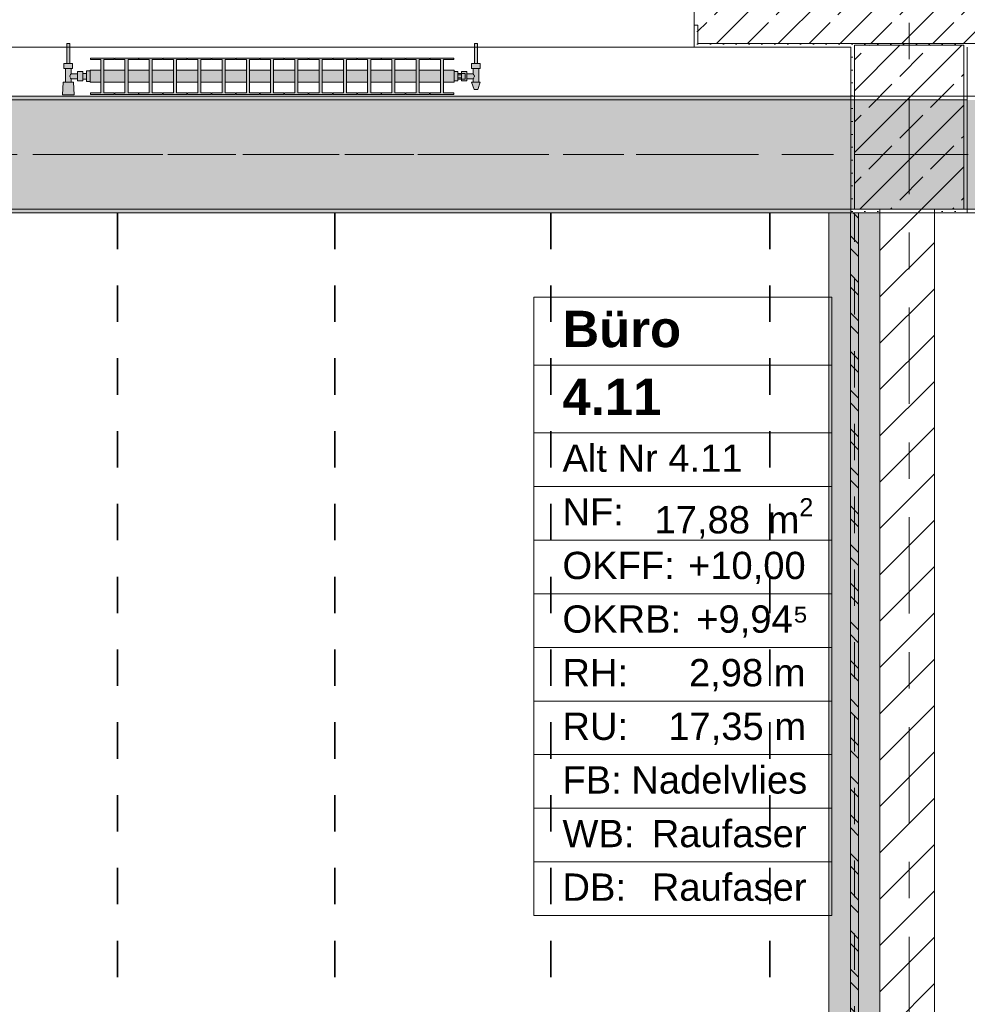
# Model space of a CAD drawing. Header units: metres. Extents: x -3.6 to 84.5, y -11 to 16.8.
# Tile 79 of 229: x 19.7 to 22.3, y 10.8 to 13.5. Entities that reach past the tile are written whole.
import ezdxf

# ---------------------------------------------------------------- set-up
doc = ezdxf.new("R2010")
doc.units = ezdxf.units.M
doc.header["$MEASUREMENT"] = 0
for name, pattern in [('Achse', [0.2, 0.1, -0.05, 0, -0.05]), ('Strichlinie doppelt', [0.546806, 0.264583, -0.105833, 0.070556, -0.105833]), ('Wipeout_Contour', [1, 0, -1])]:
    doc.linetypes.add(name, pattern=pattern)
for name, color, linetype in [('155 - Bemaßung_ Beschriftung.Ausbau - Deckenelemente', 7, 'Continuous'), ('401 - Zone.Raum_ Raumbegrenzung_ Whg.', 7, 'Continuous'), ('451 - Universal.Achsen Raster', 7, 'Continuous'), ('604 - Struktur.Wand Aussen', 7, 'Continuous'), ('605 - Struktur.Wand Innen', 7, 'Continuous'), ('607 - Struktur.Stütze', 7, 'Continuous'), ('608 - Struktur.Träger', 7, 'Continuous'), ('612 - Struktur.Stahlbau', 7, 'Continuous'), ('801 - HKLSE.Heizung_ Klima_ Lüftung', 7, 'Continuous'), ('Neubau_612 - Struktur.Stahlbau', 7, 'Continuous')]:
    doc.layers.add(name, color=color, linetype=linetype)
doc.styles.add('ERSTELLTER_STIL_1', font='txt')
doc.styles.add('ERSTELLTER_STIL_2', font='txt')
pattern_1 = [(45, (0, 0), (-0.0848528, 0.0848528), []), (45, (-0.04243, 0.04243), (-0.0848528, 0.0848528), [0.09, -0.03])]
pattern_2 = [(45, (0, 0), (-0.01767767, 0.01767767), [0, -0.025])]

msp = doc.modelspace()

# ---------------------------------------------------------------- hatches: boundary and pattern name
at = {"layer": '604 - Struktur.Wand Aussen', "linetype": 'Continuous', "lineweight": 0, "true_color": 0x000000}
h = msp.add_hatch(dxfattribs=at)
h.set_pattern_fill('Beton__Stahlbeton_0001', color=18, style=0, pattern_type=2)
h.set_pattern_definition(pattern_1)
h.paths.add_polyline_path([(21.54, 13.505), (21.55, 13.505), (21.55, 13.455), (22.73, 13.455), (22.73, 13.505), (22.74, 13.505), (22.74, 13.575), (22.73, 13.575), (22.7, 13.575), (22.7, 13.695), (21.58, 13.695), (21.58, 13.575), (21.55, 13.575), (21.54, 13.575)])
h = msp.add_hatch(dxfattribs=at)
h.set_pattern_fill('Gips_0001', color=18, style=0, pattern_type=2)
h.set_pattern_definition(pattern_2)
h.paths.add_polyline_path([(21.55, 13.445), (21.55, 13.505), (21.54, 13.505), (21.54, 13.445)])
h = msp.add_hatch(dxfattribs=at)
h.set_pattern_fill('Gips_0001', color=18, style=0, pattern_type=2)
h.set_pattern_definition(pattern_2)
h.paths.add_polyline_path([(21.55, 13.445), (21.97, 13.445), (21.97, 13.455), (21.55, 13.455)])
at = {"layer": '607 - Struktur.Stütze', "linetype": 'Continuous', "lineweight": 0, "true_color": 0x000000}
h = msp.add_hatch(dxfattribs=at)
h.set_pattern_fill('Gips_0001', color=18, style=0, pattern_type=2)
h.set_pattern_definition(pattern_2)
h.paths.add_polyline_path([(21.97, 13.445), (21.98, 13.445), (21.98, 13.45), (22.28, 13.45), (22.28, 13.445), (22.29, 13.445), (22.29, 13.455), (21.97, 13.455)])
h = msp.add_hatch(dxfattribs=at)
h.set_pattern_fill('Gips_0001', color=18, style=0, pattern_type=2)
h.set_pattern_definition(pattern_2)
h.paths.add_polyline_path([(21.97, 13.445), (21.97, 12.99), (22.05, 12.99), (22.05, 13), (21.98, 13), (21.98, 13.445)])
h = msp.add_hatch(dxfattribs=at)
h.set_pattern_fill('Beton__Stahlbeton_0001', color=18, style=0, pattern_type=2)
h.set_pattern_definition(pattern_1)
h.paths.add_polyline_path([(21.98, 13), (22.28, 13), (22.28, 13.45), (21.98, 13.45)])
h = msp.add_hatch(dxfattribs=at)
h.set_pattern_fill('Gips_0001', color=18, style=0, pattern_type=2)
h.set_pattern_definition(pattern_2)
h.paths.add_polyline_path([(22.28, 13), (22.2, 13), (22.2, 12.99), (22.29, 12.99), (22.29, 13.445), (22.28, 13.445)])
at = {"layer": '608 - Struktur.Träger', "linetype": 'Continuous', "lineweight": 0, "true_color": 0x000000}
h = msp.add_hatch(dxfattribs=at)
h.set_pattern_fill('Gips_0001', color=18, style=0, pattern_type=2)
h.set_pattern_definition(pattern_2)
h.paths.add_polyline_path([(18.69, 13.31), (18.69, 13.3), (21.97, 13.3), (21.97, 13.31)])
h = msp.add_hatch(dxfattribs=at)
h.set_pattern_fill('Gips_0001', color=18, style=0, pattern_type=2)
h.set_pattern_definition(pattern_2)
h.paths.add_polyline_path([(21.97, 13), (18.69, 13), (18.69, 12.99), (21.97, 12.99)])
at = {"layer": '801 - HKLSE.Heizung_ Klima_ Lüftung', "linetype": 'Continuous', "lineweight": 0, "true_color": 0x3a3a3a}
for points in [[(19.88, 13.3503), (19.88, 13.3797), (19.87, 13.3797), (19.87, 13.373), (19.86, 13.373), (19.86, 13.378), (19.845, 13.378), (19.845, 13.372), (19.828, 13.372), (19.828, 13.386), (19.832, 13.386), (19.832, 13.4), (19.824, 13.4), (19.824, 13.455), (19.816, 13.455), (19.816, 13.4), (19.808, 13.4), (19.808, 13.386), (19.812, 13.386), (19.812, 13.349), (19.806, 13.349), (19.804, 13.314), (19.836, 13.314), (19.834, 13.349), (19.828, 13.349), (19.828, 13.358), (19.845, 13.358), (19.845, 13.352), (19.86, 13.352), (19.86, 13.357), (19.87, 13.357), (19.87, 13.3503)], [(20.88, 13.352), (20.89, 13.352), (20.89, 13.357), (20.9, 13.357), (20.9, 13.352), (20.915, 13.352), (20.915, 13.358), (20.932, 13.358), (20.932, 13.349), (20.928, 13.349), (20.935, 13.329), (20.945, 13.329), (20.952, 13.349), (20.948, 13.349), (20.948, 13.386), (20.952, 13.386), (20.952, 13.4), (20.944, 13.4), (20.944, 13.455), (20.936, 13.455), (20.936, 13.4), (20.928, 13.4), (20.928, 13.386), (20.932, 13.386), (20.932, 13.372), (20.915, 13.372), (20.915, 13.378), (20.9, 13.378), (20.9, 13.373), (20.89, 13.373), (20.89, 13.378), (20.88, 13.378)], [(19.88, 13.3817), (19.88, 13.3483), (19.9092, 13.3483), (19.9092, 13.3192), (19.8808, 13.3192), (19.8808, 13.315), (19.9458, 13.315), (19.9458, 13.3192), (19.9175, 13.3192), (19.9175, 13.3483), (19.9758, 13.3483), (19.9758, 13.3192), (19.9475, 13.3192), (19.9475, 13.315), (20.0125, 13.315), (20.0125, 13.3192), (19.9842, 13.3192), (19.9842, 13.3483), (20.0425, 13.3483), (20.0425, 13.3192), (20.0142, 13.3192), (20.0142, 13.315), (20.0792, 13.315), (20.0792, 13.3192), (20.0508, 13.3192), (20.0508, 13.3483), (20.1092, 13.3483), (20.1092, 13.3192), (20.0808, 13.3192), (20.0808, 13.315), (20.1458, 13.315), (20.1458, 13.3192), (20.1175, 13.3192), (20.1175, 13.3483), (20.1758, 13.3483), (20.1758, 13.3192), (20.1475, 13.3192), (20.1475, 13.315), (20.2125, 13.315), (20.2125, 13.3192), (20.1842, 13.3192), (20.1842, 13.3483), (20.2425, 13.3483), (20.2425, 13.3192), (20.2142, 13.3192), (20.2142, 13.315), (20.2792, 13.315), (20.2792, 13.3192), (20.2508, 13.3192), (20.2508, 13.3483), (20.3092, 13.3483), (20.3092, 13.3192), (20.2808, 13.3192), (20.2808, 13.315), (20.3458, 13.315), (20.3458, 13.3192), (20.3175, 13.3192), (20.3175, 13.3483), (20.3758, 13.3483), (20.3758, 13.3192), (20.3475, 13.3192), (20.3475, 13.315), (20.4125, 13.315), (20.4125, 13.3192), (20.3842, 13.3192), (20.3842, 13.3483), (20.4425, 13.3483), (20.4425, 13.3192), (20.4142, 13.3192), (20.4142, 13.315), (20.4792, 13.315), (20.4792, 13.3192), (20.4508, 13.3192), (20.4508, 13.3483), (20.5092, 13.3483), (20.5092, 13.3192), (20.4808, 13.3192), (20.4808, 13.315), (20.5458, 13.315), (20.5458, 13.3192), (20.5175, 13.3192), (20.5175, 13.3483), (20.5758, 13.3483), (20.5758, 13.3192), (20.5475, 13.3192), (20.5475, 13.315), (20.6125, 13.315), (20.6125, 13.3192), (20.5842, 13.3192), (20.5842, 13.3483), (20.6425, 13.3483), (20.6425, 13.3192), (20.6142, 13.3192), (20.6142, 13.315), (20.6792, 13.315), (20.6792, 13.3192), (20.6508, 13.3192), (20.6508, 13.3483), (20.7092, 13.3483), (20.7092, 13.3192), (20.6808, 13.3192), (20.6808, 13.315), (20.7458, 13.315), (20.7458, 13.3192), (20.7175, 13.3192), (20.7175, 13.3483), (20.7758, 13.3483), (20.7758, 13.3192), (20.7475, 13.3192), (20.7475, 13.315), (20.8125, 13.315), (20.8125, 13.3192), (20.7842, 13.3192), (20.7842, 13.3483), (20.8425, 13.3483), (20.8425, 13.3192), (20.8142, 13.3192), (20.8142, 13.315), (20.8792, 13.315), (20.8792, 13.3192), (20.8508, 13.3192), (20.8508, 13.3483), (20.88, 13.3483), (20.88, 13.3817), (20.8508, 13.3817), (20.8508, 13.4108), (20.8792, 13.4108), (20.8792, 13.415), (20.8142, 13.415), (20.8142, 13.4108), (20.8425, 13.4108), (20.8425, 13.3817), (20.7842, 13.3817), (20.7842, 13.4108), (20.8125, 13.4108), (20.8125, 13.415), (20.7475, 13.415), (20.7475, 13.4108), (20.7758, 13.4108), (20.7758, 13.3817), (20.7175, 13.3817), (20.7175, 13.4108), (20.7458, 13.4108), (20.7458, 13.415), (20.6808, 13.415), (20.6808, 13.4108), (20.7092, 13.4108), (20.7092, 13.3817), (20.6508, 13.3817), (20.6508, 13.4108), (20.6792, 13.4108), (20.6792, 13.415), (20.6142, 13.415), (20.6142, 13.4108), (20.6425, 13.4108), (20.6425, 13.3817), (20.5842, 13.3817), (20.5842, 13.4108), (20.6125, 13.4108), (20.6125, 13.415), (20.5475, 13.415), (20.5475, 13.4108), (20.5758, 13.4108), (20.5758, 13.3817), (20.5175, 13.3817), (20.5175, 13.4108), (20.5458, 13.4108), (20.5458, 13.415), (20.4808, 13.415), (20.4808, 13.4108), (20.5092, 13.4108), (20.5092, 13.3817), (20.4508, 13.3817), (20.4508, 13.4108), (20.4792, 13.4108), (20.4792, 13.415), (20.4142, 13.415), (20.4142, 13.4108), (20.4425, 13.4108), (20.4425, 13.3817), (20.3842, 13.3817), (20.3842, 13.4108), (20.4125, 13.4108), (20.4125, 13.415), (20.3475, 13.415), (20.3475, 13.4108), (20.3758, 13.4108), (20.3758, 13.3817), (20.3175, 13.3817), (20.3175, 13.4108), (20.3458, 13.4108), (20.3458, 13.415), (20.2808, 13.415), (20.2808, 13.4108), (20.3092, 13.4108), (20.3092, 13.3817), (20.2508, 13.3817), (20.2508, 13.4108), (20.2792, 13.4108), (20.2792, 13.415), (20.2142, 13.415), (20.2142, 13.4108), (20.2425, 13.4108), (20.2425, 13.3817), (20.1842, 13.3817), (20.1842, 13.4108), (20.2125, 13.4108), (20.2125, 13.415), (20.1475, 13.415), (20.1475, 13.4108), (20.1758, 13.4108), (20.1758, 13.3817), (20.1175, 13.3817), (20.1175, 13.4108), (20.1458, 13.4108), (20.1458, 13.415), (20.0808, 13.415), (20.0808, 13.4108), (20.1092, 13.4108), (20.1092, 13.3817), (20.0508, 13.3817), (20.0508, 13.4108), (20.0792, 13.4108), (20.0792, 13.415), (20.0142, 13.415), (20.0142, 13.4108), (20.0425, 13.4108), (20.0425, 13.3817), (19.9842, 13.3817), (19.9842, 13.4108), (20.0125, 13.4108), (20.0125, 13.415), (19.9475, 13.415), (19.9475, 13.4108), (19.9758, 13.4108), (19.9758, 13.3817), (19.9175, 13.3817), (19.9175, 13.4108), (19.9458, 13.4108), (19.9458, 13.415), (19.8808, 13.415), (19.8808, 13.4108), (19.9092, 13.4108), (19.9092, 13.3817)]]:
    msp.add_hatch(color=250, dxfattribs=at).paths.add_polyline_path(points)
at = {"layer": 'Neubau_612 - Struktur.Stahlbau', "linetype": 'Continuous', "lineweight": 0, "true_color": 0x000000}
h = msp.add_hatch(dxfattribs=at)
h.set_pattern_fill('Metall__Stahl_0001', color=18, style=0, pattern_type=2)
h.set_pattern_definition([(135, (0, 0), (0.053033, 0.053033), []), (135, (-0.01768, -0.01768), (0.053033, 0.053033), [])])
h.paths.add_polyline_path([(21.9911, 8.51), (21.9911, 12.99), (21.9689, 12.99), (21.9689, 8.51)])

# ---------------------------------------------------------------- linework, layer by layer
at = {"layer": '155 - Bemaßung_ Beschriftung.Ausbau - Deckenelemente', "color": 7, "linetype": 'Achse', "lineweight": 35}
for p, q in [((19.955, 12.99), (19.955, 8.51)), ((20.552, 12.99), (20.552, 8.51)), ((21.146, 12.99), (21.146, 8.51)), ((21.747, 12.99), (21.747, 8.51))]:
    msp.add_line(p, q, dxfattribs=at)
at = {"layer": '401 - Zone.Raum_ Raumbegrenzung_ Whg.', "color": 7, "linetype": 'Continuous', "lineweight": 9}
for p, q in [((21.918, 12.7583), (21.0991, 12.7583)), ((21.0991, 12.7583), (21.0991, 11.0591)), ((21.0991, 12.7583), (21.918, 12.7583)), ((21.0991, 12.5716), (21.0991, 12.7583)), ((21.918, 11.0591), (21.918, 12.7583)), ((21.918, 12.7583), (21.918, 12.5716)), ((21.918, 12.5716), (21.0991, 12.5716)), ((21.0991, 12.5716), (21.918, 12.5716)), ((21.0991, 12.385), (21.0991, 12.5716)), ((21.918, 12.5716), (21.918, 12.385)), ((21.918, 12.385), (21.0991, 12.385)), ((21.0991, 12.385), (21.918, 12.385)), ((21.0991, 12.2377), (21.0991, 12.385)), ((21.918, 12.385), (21.918, 12.2377)), ((21.918, 12.2377), (21.0991, 12.2377)), ((21.0991, 12.2377), (21.918, 12.2377)), ((21.0991, 12.0904), (21.0991, 12.2377)), ((21.918, 12.2377), (21.918, 12.0904)), ((21.918, 12.0904), (21.0991, 12.0904)), ((21.0991, 12.0904), (21.918, 12.0904)), ((21.0991, 11.9431), (21.0991, 12.0904)), ((21.918, 12.0904), (21.918, 11.9431)), ((21.918, 11.9431), (21.0991, 11.9431)), ((21.0991, 11.9431), (21.918, 11.9431)), ((21.0991, 11.7958), (21.0991, 11.9431)), ((21.918, 11.9431), (21.918, 11.7958)), ((21.918, 11.7958), (21.0991, 11.7958)), ((21.0991, 11.7958), (21.918, 11.7958)), ((21.0991, 11.6484), (21.0991, 11.7958)), ((21.918, 11.7958), (21.918, 11.6484)), ((21.918, 11.6484), (21.0991, 11.6484)), ((21.0991, 11.6484), (21.918, 11.6484)), ((21.0991, 11.5011), (21.0991, 11.6484)), ((21.918, 11.6484), (21.918, 11.5011)), ((21.918, 11.5011), (21.0991, 11.5011)), ((21.0991, 11.5011), (21.918, 11.5011)), ((21.0991, 11.3538), (21.0991, 11.5011)), ((21.918, 11.5011), (21.918, 11.3538)), ((21.918, 11.3538), (21.0991, 11.3538)), ((21.0991, 11.3538), (21.918, 11.3538)), ((21.0991, 11.2065), (21.0991, 11.3538)), ((21.918, 11.3538), (21.918, 11.2065)), ((21.918, 11.2065), (21.0991, 11.2065)), ((21.0991, 11.2065), (21.918, 11.2065)), ((21.0991, 11.0591), (21.0991, 11.2065)), ((21.918, 11.2065), (21.918, 11.0591)), ((21.0991, 11.0591), (21.918, 11.0591)), ((21.918, 11.0591), (21.0991, 11.0591))]:
    msp.add_line(p, q, dxfattribs=at)
at = {"layer": '451 - Universal.Achsen Raster', "color": 160, "linetype": 'Strichlinie doppelt', "lineweight": 9, "true_color": 0x3232ff}
msp.add_line((64.935, 13.15), (-3.175, 13.15), dxfattribs=at)
at = {"layer": '604 - Struktur.Wand Aussen', "color": 7, "linetype": 'Continuous', "lineweight": 13}
for p, q in [((21.54, 13.575), (21.54, 13.505)), ((21.55, 13.455), (21.55, 13.505)), ((19.14, 13.445), (21.54, 13.445)), ((21.55, 13.455), (22.73, 13.455))]:
    msp.add_line(p, q, dxfattribs=at)
at = {"layer": '604 - Struktur.Wand Aussen', "color": 7, "linetype": 'Continuous', "lineweight": 5}
for p, q in [((21.54, 13.505), (21.54, 13.455)), ((21.55, 13.505), (21.54, 13.505)), ((21.54, 13.455), (21.54, 13.445)), ((21.55, 13.445), (21.54, 13.445))]:
    msp.add_line(p, q, dxfattribs=at)
at = {"layer": '604 - Struktur.Wand Aussen', "color": 7, "linetype": 'Continuous', "lineweight": 5, "flags": 128}
msp.add_lwpolyline([(21.55, 13.445), (21.97, 13.445)], dxfattribs=at)
at = {"layer": '607 - Struktur.Stütze', "color": 7, "linetype": 'Continuous', "lineweight": 5, "flags": 128}
for points in [[(21.97, 13.445), (21.97, 12.99), (22.05, 12.99)], [(22.2, 12.99), (22.29, 12.99), (22.29, 13.445)]]:
    msp.add_lwpolyline(points, dxfattribs=at)
at = {"layer": '607 - Struktur.Stütze', "color": 7, "linetype": 'Continuous', "lineweight": 13, "flags": 128}
msp.add_lwpolyline([(21.98, 13), (22.28, 13), (22.28, 13.45), (21.98, 13.45)], close=True, dxfattribs=at)
at = {"layer": '608 - Struktur.Träger', "color": 7, "linetype": 'Continuous', "lineweight": 13}
for p, q in [((14.78, 13.31), (47.48, 13.31)), ((21.97, 13.3), (18.69, 13.3)), ((22.29, 13.3), (21.97, 13.3))]:
    msp.add_line(p, q, dxfattribs=at)
at = {"layer": '608 - Struktur.Träger', "color": 7, "linetype": 'Continuous', "lineweight": 5}
for p, q in [((21.97, 13.31), (18.69, 13.31)), ((21.97, 13.31), (21.97, 13.3)), ((21.97, 12.99), (18.69, 12.99)), ((21.97, 13), (21.97, 12.99))]:
    msp.add_line(p, q, dxfattribs=at)
at = {"layer": '608 - Struktur.Träger', "color": 7, "linetype": 'Achse', "lineweight": 9}
msp.add_line((14.78, 13.15), (47.48, 13.15), dxfattribs=at)
at = {"layer": '801 - HKLSE.Heizung_ Klima_ Lüftung', "color": 7, "linetype": 'Continuous', "lineweight": 5, "true_color": 0xebebeb}
for p, q in [((19.8172, 13.455), (19.816, 13.455)), ((19.816, 13.455), (19.816, 13.4)), ((19.82, 13.455), (19.8172, 13.455)), ((19.8228, 13.455), (19.82, 13.455)), ((19.824, 13.455), (19.8228, 13.455)), ((19.824, 13.455), (19.824, 13.4)), ((20.936, 13.455), (20.9372, 13.455)), ((20.936, 13.455), (20.936, 13.4)), ((20.9372, 13.455), (20.94, 13.455)), ((20.94, 13.455), (20.9428, 13.455)), ((20.9428, 13.455), (20.944, 13.455)), ((20.944, 13.455), (20.944, 13.4)), ((19.814, 13.4), (19.808, 13.4)), ((19.808, 13.4), (19.808, 13.386)), ((19.826, 13.4), (19.814, 13.4)), ((19.8172, 13.4), (19.816, 13.4)), ((19.82, 13.4), (19.8172, 13.4)), ((19.8228, 13.4), (19.82, 13.4)), ((19.824, 13.4), (19.8228, 13.4)), ((19.832, 13.4), (19.826, 13.4)), ((19.832, 13.4), (19.832, 13.386)), ((19.8808, 13.415), (19.8808, 13.4108)), ((19.9458, 13.415), (19.8808, 13.415)), ((19.8808, 13.415), (19.8808, 13.4108)), ((19.8808, 13.4108), (19.9092, 13.4108)), ((19.9092, 13.4108), (19.9092, 13.3192)), ((19.9175, 13.3192), (19.9175, 13.4108)), ((19.9175, 13.4108), (19.9458, 13.4108)), ((19.9458, 13.4108), (19.9458, 13.415)), ((19.9475, 13.415), (19.9475, 13.4108)), ((20.0125, 13.415), (19.9475, 13.415)), ((19.9475, 13.415), (19.9475, 13.4108)), ((19.9475, 13.4108), (19.9758, 13.4108)), ((19.9758, 13.4108), (19.9758, 13.3192)), ((19.9842, 13.3192), (19.9842, 13.4108)), ((19.9842, 13.4108), (20.0125, 13.4108)), ((20.0125, 13.4108), (20.0125, 13.415)), ((20.0125, 13.4108), (20.0125, 13.415)), ((20.0792, 13.415), (20.0142, 13.415)), ((20.0142, 13.415), (20.0142, 13.4108)), ((20.0142, 13.4108), (20.0425, 13.4108)), ((20.0425, 13.4108), (20.0425, 13.3192)), ((20.0508, 13.3192), (20.0508, 13.4108)), ((20.0508, 13.4108), (20.0792, 13.4108)), ((20.0792, 13.4108), (20.0792, 13.415)), ((20.0792, 13.4108), (20.0792, 13.415)), ((20.1458, 13.415), (20.0808, 13.415)), ((20.0808, 13.415), (20.0808, 13.4108)), ((20.0808, 13.4108), (20.1092, 13.4108)), ((20.1092, 13.4108), (20.1092, 13.3192)), ((20.1175, 13.3192), (20.1175, 13.4108)), ((20.1175, 13.4108), (20.1458, 13.4108)), ((20.1458, 13.4108), (20.1458, 13.415)), ((20.1475, 13.415), (20.1475, 13.4108)), ((20.2125, 13.415), (20.1475, 13.415)), ((20.1475, 13.415), (20.1475, 13.4108)), ((20.1475, 13.4108), (20.1758, 13.4108)), ((20.1758, 13.4108), (20.1758, 13.3192)), ((20.1842, 13.3192), (20.1842, 13.4108)), ((20.1842, 13.4108), (20.2125, 13.4108)), ((20.2125, 13.4108), (20.2125, 13.415)), ((20.2125, 13.4108), (20.2125, 13.415)), ((20.2792, 13.415), (20.2142, 13.415)), ((20.2142, 13.415), (20.2142, 13.4108)), ((20.2142, 13.4108), (20.2425, 13.4108)), ((20.2425, 13.4108), (20.2425, 13.3192)), ((20.2508, 13.3192), (20.2508, 13.4108)), ((20.2508, 13.4108), (20.2792, 13.4108)), ((20.2792, 13.4108), (20.2792, 13.415)), ((20.2808, 13.415), (20.2808, 13.4108)), ((20.3458, 13.415), (20.2808, 13.415)), ((20.2808, 13.415), (20.2808, 13.4108)), ((20.2808, 13.4108), (20.3092, 13.4108)), ((20.3092, 13.4108), (20.3092, 13.3192)), ((20.3175, 13.3192), (20.3175, 13.4108)), ((20.3175, 13.4108), (20.3458, 13.4108)), ((20.3458, 13.4108), (20.3458, 13.415)), ((20.4125, 13.415), (20.3475, 13.415)), ((20.3475, 13.415), (20.3475, 13.4108)), ((20.3475, 13.4108), (20.3758, 13.4108)), ((20.3758, 13.4108), (20.3758, 13.3192)), ((20.3842, 13.3192), (20.3842, 13.4108)), ((20.3842, 13.4108), (20.4125, 13.4108)), ((20.4125, 13.4108), (20.4125, 13.415)), ((20.4125, 13.4108), (20.4125, 13.415)), ((20.4792, 13.415), (20.4142, 13.415)), ((20.4142, 13.415), (20.4142, 13.4108)), ((20.4142, 13.4108), (20.4425, 13.4108)), ((20.4425, 13.4108), (20.4425, 13.3192)), ((20.4508, 13.3192), (20.4508, 13.4108)), ((20.4508, 13.4108), (20.4792, 13.4108)), ((20.4792, 13.4108), (20.4792, 13.415)), ((20.4792, 13.4108), (20.4792, 13.415)), ((20.4808, 13.415), (20.4808, 13.4108)), ((20.5458, 13.415), (20.4808, 13.415)), ((20.4808, 13.415), (20.4808, 13.4108)), ((20.4808, 13.4108), (20.5092, 13.4108)), ((20.5092, 13.4108), (20.5092, 13.3192)), ((20.5175, 13.3192), (20.5175, 13.4108)), ((20.5175, 13.4108), (20.5458, 13.4108)), ((20.5458, 13.4108), (20.5458, 13.415)), ((20.6125, 13.415), (20.5475, 13.415)), ((20.5475, 13.415), (20.5475, 13.4108)), ((20.5475, 13.4108), (20.5758, 13.4108)), ((20.5758, 13.4108), (20.5758, 13.3192)), ((20.5842, 13.3192), (20.5842, 13.4108)), ((20.5842, 13.4108), (20.6125, 13.4108)), ((20.6125, 13.4108), (20.6125, 13.415)), ((20.6792, 13.415), (20.6142, 13.415)), ((20.6142, 13.415), (20.6142, 13.4108)), ((20.6142, 13.4108), (20.6425, 13.4108)), ((20.6425, 13.4108), (20.6425, 13.3192)), ((20.6508, 13.3192), (20.6508, 13.4108)), ((20.6508, 13.4108), (20.6792, 13.4108)), ((20.6792, 13.4108), (20.6792, 13.415)), ((20.6792, 13.4108), (20.6792, 13.415)), ((20.6808, 13.415), (20.6808, 13.4108)), ((20.7458, 13.415), (20.6808, 13.415)), ((20.6808, 13.415), (20.6808, 13.4108)), ((20.6808, 13.4108), (20.7092, 13.4108)), ((20.7092, 13.4108), (20.7092, 13.3192)), ((20.7175, 13.3192), (20.7175, 13.4108)), ((20.7175, 13.4108), (20.7458, 13.4108)), ((20.7458, 13.4108), (20.7458, 13.415)), ((20.7475, 13.415), (20.7475, 13.4108)), ((20.8125, 13.415), (20.7475, 13.415)), ((20.7475, 13.415), (20.7475, 13.4108)), ((20.7475, 13.4108), (20.7758, 13.4108)), ((20.7758, 13.4108), (20.7758, 13.3192)), ((20.7842, 13.3192), (20.7842, 13.4108)), ((20.7842, 13.4108), (20.8125, 13.4108)), ((20.8125, 13.4108), (20.8125, 13.415)), ((20.8125, 13.4108), (20.8125, 13.415)), ((20.8142, 13.415), (20.8142, 13.4108)), ((20.8792, 13.415), (20.8142, 13.415)), ((20.8142, 13.415), (20.8142, 13.4108)), ((20.8142, 13.4108), (20.8425, 13.4108)), ((20.8425, 13.4108), (20.8425, 13.3192)), ((20.8508, 13.3192), (20.8508, 13.4108)), ((20.8508, 13.4108), (20.8792, 13.4108)), ((20.8792, 13.4108), (20.8792, 13.415)), ((20.928, 13.4), (20.934, 13.4)), ((20.928, 13.4), (20.928, 13.386)), ((20.934, 13.4), (20.946, 13.4)), ((20.936, 13.4), (20.9372, 13.4)), ((20.9372, 13.4), (20.94, 13.4)), ((20.94, 13.4), (20.9428, 13.4)), ((20.9428, 13.4), (20.944, 13.4)), ((20.946, 13.4), (20.952, 13.4)), ((20.952, 13.4), (20.952, 13.386)), ((19.814, 13.386), (19.808, 13.386)), ((19.812, 13.386), (19.812, 13.349)), ((19.826, 13.386), (19.814, 13.386)), ((19.8253, 13.3679), (19.8239, 13.365)), ((19.8239, 13.365), (19.8253, 13.3621)), ((19.8263, 13.3699), (19.8258, 13.3689)), ((19.832, 13.386), (19.826, 13.386)), ((19.828, 13.372), (19.8263, 13.3699)), ((19.828, 13.386), (19.828, 13.372)), ((19.828, 13.372), (19.845, 13.372)), ((19.845, 13.378), (19.845, 13.3715)), ((19.845, 13.378), (19.86, 13.378)), ((19.845, 13.3715), (19.845, 13.3585)), ((19.86, 13.378), (19.86, 13.3715)), ((19.86, 13.373), (19.87, 13.373)), ((19.86, 13.3715), (19.86, 13.3585)), ((19.87, 13.3797), (19.87, 13.365)), ((19.87, 13.3797), (19.88, 13.3797)), ((19.87, 13.3797), (19.87, 13.365)), ((19.87, 13.3797), (19.88, 13.3797)), ((19.87, 13.373), (19.87, 13.3707)), ((19.87, 13.3707), (19.87, 13.365)), ((19.87, 13.365), (19.87, 13.3503)), ((19.87, 13.365), (19.87, 13.3503)), ((19.87, 13.365), (19.87, 13.3593)), ((19.88, 13.3817), (19.88, 13.3768)), ((19.88, 13.3817), (19.9092, 13.3817)), ((19.88, 13.3768), (19.88, 13.365)), ((19.88, 13.365), (19.88, 13.3532)), ((19.9175, 13.3817), (19.9758, 13.3817)), ((19.9842, 13.3817), (20.0425, 13.3817)), ((20.0508, 13.3817), (20.1092, 13.3817)), ((20.1175, 13.3817), (20.1758, 13.3817)), ((20.1842, 13.3817), (20.2425, 13.3817)), ((20.2508, 13.3817), (20.3092, 13.3817)), ((20.3175, 13.3817), (20.3758, 13.3817)), ((20.3842, 13.3817), (20.4425, 13.3817)), ((20.4508, 13.3817), (20.5092, 13.3817)), ((20.5175, 13.3817), (20.5758, 13.3817)), ((20.5842, 13.3817), (20.6425, 13.3817)), ((20.6508, 13.3817), (20.7092, 13.3817)), ((20.7175, 13.3817), (20.7758, 13.3817)), ((20.7842, 13.3817), (20.8425, 13.3817)), ((20.8508, 13.3817), (20.88, 13.3817)), ((20.88, 13.3817), (20.88, 13.3768)), ((20.88, 13.378), (20.89, 13.378)), ((20.88, 13.3768), (20.88, 13.365)), ((20.88, 13.365), (20.88, 13.3532)), ((20.89, 13.378), (20.89, 13.365)), ((20.9, 13.373), (20.89, 13.373)), ((20.89, 13.3693), (20.9, 13.3693)), ((20.89, 13.365), (20.89, 13.352)), ((20.9, 13.373), (20.9, 13.378)), ((20.9, 13.378), (20.9, 13.3715)), ((20.915, 13.378), (20.9, 13.378)), ((20.9, 13.373), (20.9, 13.3707)), ((20.9, 13.373), (20.91, 13.373)), ((20.9, 13.373), (20.9, 13.3707)), ((20.9, 13.3715), (20.9, 13.3693)), ((20.9, 13.3707), (20.9, 13.365)), ((20.9, 13.3707), (20.9, 13.3693)), ((20.9, 13.3693), (20.9, 13.365)), ((20.9, 13.365), (20.9, 13.3607)), ((20.9, 13.365), (20.9, 13.3593)), ((20.91, 13.373), (20.91, 13.3707)), ((20.91, 13.3707), (20.91, 13.365)), ((20.91, 13.365), (20.91, 13.3593)), ((20.915, 13.378), (20.915, 13.3715)), ((20.932, 13.372), (20.915, 13.372)), ((20.915, 13.3715), (20.915, 13.3585)), ((20.928, 13.386), (20.934, 13.386)), ((20.932, 13.386), (20.932, 13.372)), ((20.932, 13.372), (20.9337, 13.3699)), ((20.9337, 13.3699), (20.9342, 13.3689)), ((20.934, 13.386), (20.946, 13.386)), ((20.9347, 13.3679), (20.9361, 13.365)), ((20.9361, 13.365), (20.9347, 13.3621)), ((20.946, 13.386), (20.952, 13.386)), ((20.948, 13.386), (20.948, 13.349)), ((19.806, 13.349), (19.804, 13.314)), ((19.8101, 13.349), (19.806, 13.349)), ((19.82, 13.349), (19.8101, 13.349)), ((19.8299, 13.349), (19.82, 13.349)), ((19.8258, 13.3611), (19.8263, 13.3601)), ((19.8263, 13.3601), (19.828, 13.358)), ((19.828, 13.358), (19.828, 13.349)), ((19.828, 13.358), (19.845, 13.358)), ((19.834, 13.349), (19.8299, 13.349)), ((19.834, 13.349), (19.836, 13.314)), ((19.845, 13.3585), (19.845, 13.352)), ((19.845, 13.352), (19.86, 13.352)), ((19.86, 13.3585), (19.86, 13.352)), ((19.86, 13.357), (19.87, 13.357)), ((19.87, 13.3593), (19.87, 13.357)), ((19.87, 13.3503), (19.88, 13.3503)), ((19.87, 13.3503), (19.88, 13.3503)), ((19.87, 13.3503), (19.88, 13.3503)), ((19.87, 13.3503), (19.88, 13.3503)), ((19.88, 13.3532), (19.88, 13.3483)), ((19.88, 13.3483), (19.9092, 13.3483)), ((19.9175, 13.3483), (19.9758, 13.3483)), ((19.9842, 13.3483), (20.0425, 13.3483)), ((20.0508, 13.3483), (20.1092, 13.3483)), ((20.1175, 13.3483), (20.1758, 13.3483)), ((20.1842, 13.3483), (20.2425, 13.3483)), ((20.2508, 13.3483), (20.3092, 13.3483)), ((20.3175, 13.3483), (20.3758, 13.3483)), ((20.3842, 13.3483), (20.4425, 13.3483)), ((20.4508, 13.3483), (20.5092, 13.3483)), ((20.5175, 13.3483), (20.5758, 13.3483)), ((20.5842, 13.3483), (20.6425, 13.3483)), ((20.6508, 13.3483), (20.7092, 13.3483)), ((20.7175, 13.3483), (20.7758, 13.3483)), ((20.7842, 13.3483), (20.8425, 13.3483)), ((20.8508, 13.3483), (20.88, 13.3483)), ((20.88, 13.3532), (20.88, 13.3483)), ((20.88, 13.352), (20.89, 13.352)), ((20.88, 13.352), (20.89, 13.352)), ((20.88, 13.352), (20.89, 13.352)), ((20.88, 13.352), (20.89, 13.352)), ((20.89, 13.3607), (20.9, 13.3607)), ((20.9, 13.357), (20.89, 13.357)), ((20.9, 13.3607), (20.9, 13.3585)), ((20.9, 13.3607), (20.9, 13.3593)), ((20.9, 13.3593), (20.9, 13.357)), ((20.9, 13.3593), (20.9, 13.357)), ((20.9, 13.3585), (20.9, 13.352)), ((20.9, 13.357), (20.91, 13.357)), ((20.9, 13.352), (20.9, 13.357)), ((20.915, 13.352), (20.9, 13.352)), ((20.91, 13.3593), (20.91, 13.357)), ((20.915, 13.3585), (20.915, 13.352)), ((20.932, 13.358), (20.915, 13.358)), ((20.928, 13.349), (20.9315, 13.349)), ((20.928, 13.349), (20.935, 13.329)), ((20.9315, 13.349), (20.94, 13.349)), ((20.9337, 13.3601), (20.932, 13.358)), ((20.932, 13.358), (20.932, 13.349)), ((20.9342, 13.3611), (20.9337, 13.3601)), ((20.94, 13.349), (20.9485, 13.349)), ((20.952, 13.349), (20.945, 13.329)), ((20.9485, 13.349), (20.952, 13.349)), ((19.8087, 13.314), (19.804, 13.314)), ((19.804, 13.314), (19.8087, 13.314)), ((19.82, 13.314), (19.8087, 13.314)), ((19.8087, 13.314), (19.82, 13.314)), ((19.8313, 13.314), (19.82, 13.314)), ((19.82, 13.314), (19.8313, 13.314)), ((19.8313, 13.314), (19.836, 13.314)), ((19.836, 13.314), (19.8313, 13.314)), ((19.8808, 13.3192), (19.8808, 13.315)), ((19.9092, 13.3192), (19.8808, 13.3192)), ((19.8808, 13.3192), (19.8808, 13.315)), ((19.8808, 13.315), (19.9458, 13.315)), ((19.8808, 13.315), (19.9458, 13.315)), ((19.9458, 13.3192), (19.9175, 13.3192)), ((19.9458, 13.315), (19.9458, 13.3192)), ((19.9475, 13.3192), (19.9475, 13.315)), ((19.9758, 13.3192), (19.9475, 13.3192)), ((19.9475, 13.3192), (19.9475, 13.315)), ((19.9475, 13.315), (20.0125, 13.315)), ((19.9475, 13.315), (20.0125, 13.315)), ((20.0125, 13.3192), (19.9842, 13.3192)), ((20.0125, 13.315), (20.0125, 13.3192)), ((20.0125, 13.315), (20.0125, 13.3192)), ((20.0425, 13.3192), (20.0142, 13.3192)), ((20.0142, 13.3192), (20.0142, 13.315)), ((20.0142, 13.315), (20.0792, 13.315)), ((20.0142, 13.315), (20.0792, 13.315)), ((20.0792, 13.3192), (20.0508, 13.3192)), ((20.0792, 13.315), (20.0792, 13.3192)), ((20.0792, 13.315), (20.0792, 13.3192)), ((20.1092, 13.3192), (20.0808, 13.3192)), ((20.0808, 13.3192), (20.0808, 13.315)), ((20.0808, 13.315), (20.1458, 13.315)), ((20.0808, 13.315), (20.1458, 13.315)), ((20.1458, 13.3192), (20.1175, 13.3192)), ((20.1458, 13.315), (20.1458, 13.3192)), ((20.1475, 13.3192), (20.1475, 13.315)), ((20.1758, 13.3192), (20.1475, 13.3192)), ((20.1475, 13.3192), (20.1475, 13.315)), ((20.1475, 13.315), (20.2125, 13.315)), ((20.1475, 13.315), (20.2125, 13.315)), ((20.2125, 13.3192), (20.1842, 13.3192)), ((20.2125, 13.315), (20.2125, 13.3192)), ((20.2125, 13.315), (20.2125, 13.3192)), ((20.2425, 13.3192), (20.2142, 13.3192)), ((20.2142, 13.3192), (20.2142, 13.315)), ((20.2142, 13.315), (20.2792, 13.315)), ((20.2142, 13.315), (20.2792, 13.315)), ((20.2792, 13.3192), (20.2508, 13.3192)), ((20.2792, 13.315), (20.2792, 13.3192)), ((20.2808, 13.3192), (20.2808, 13.315)), ((20.3092, 13.3192), (20.2808, 13.3192)), ((20.2808, 13.3192), (20.2808, 13.315)), ((20.2808, 13.315), (20.3458, 13.315)), ((20.2808, 13.315), (20.3458, 13.315)), ((20.3458, 13.3192), (20.3175, 13.3192)), ((20.3458, 13.315), (20.3458, 13.3192)), ((20.3758, 13.3192), (20.3475, 13.3192)), ((20.3475, 13.3192), (20.3475, 13.315)), ((20.3475, 13.315), (20.4125, 13.315)), ((20.3475, 13.315), (20.4125, 13.315)), ((20.4125, 13.3192), (20.3842, 13.3192)), ((20.4125, 13.315), (20.4125, 13.3192)), ((20.4125, 13.315), (20.4125, 13.3192)), ((20.4425, 13.3192), (20.4142, 13.3192)), ((20.4142, 13.3192), (20.4142, 13.315)), ((20.4142, 13.315), (20.4792, 13.315)), ((20.4142, 13.315), (20.4792, 13.315)), ((20.4792, 13.3192), (20.4508, 13.3192)), ((20.4792, 13.315), (20.4792, 13.3192)), ((20.4792, 13.315), (20.4792, 13.3192)), ((20.4808, 13.3192), (20.4808, 13.315)), ((20.5092, 13.3192), (20.4808, 13.3192)), ((20.4808, 13.3192), (20.4808, 13.315)), ((20.4808, 13.315), (20.5458, 13.315)), ((20.4808, 13.315), (20.5458, 13.315)), ((20.5458, 13.3192), (20.5175, 13.3192)), ((20.5458, 13.315), (20.5458, 13.3192)), ((20.5758, 13.3192), (20.5475, 13.3192)), ((20.5475, 13.3192), (20.5475, 13.315)), ((20.5475, 13.315), (20.6125, 13.315)), ((20.5475, 13.315), (20.6125, 13.315)), ((20.6125, 13.3192), (20.5842, 13.3192)), ((20.6125, 13.315), (20.6125, 13.3192)), ((20.6425, 13.3192), (20.6142, 13.3192)), ((20.6142, 13.3192), (20.6142, 13.315)), ((20.6142, 13.315), (20.6792, 13.315)), ((20.6142, 13.315), (20.6792, 13.315)), ((20.6792, 13.3192), (20.6508, 13.3192)), ((20.6792, 13.315), (20.6792, 13.3192)), ((20.6792, 13.315), (20.6792, 13.3192)), ((20.6808, 13.3192), (20.6808, 13.315)), ((20.7092, 13.3192), (20.6808, 13.3192)), ((20.6808, 13.3192), (20.6808, 13.315)), ((20.6808, 13.315), (20.7458, 13.315)), ((20.6808, 13.315), (20.7458, 13.315)), ((20.7458, 13.3192), (20.7175, 13.3192)), ((20.7458, 13.315), (20.7458, 13.3192)), ((20.7475, 13.3192), (20.7475, 13.315)), ((20.7758, 13.3192), (20.7475, 13.3192)), ((20.7475, 13.3192), (20.7475, 13.315)), ((20.7475, 13.315), (20.8125, 13.315)), ((20.7475, 13.315), (20.8125, 13.315)), ((20.8125, 13.3192), (20.7842, 13.3192)), ((20.8125, 13.315), (20.8125, 13.3192)), ((20.8125, 13.315), (20.8125, 13.3192)), ((20.8142, 13.3192), (20.8142, 13.315)), ((20.8425, 13.3192), (20.8142, 13.3192)), ((20.8142, 13.3192), (20.8142, 13.315)), ((20.8142, 13.315), (20.8792, 13.315)), ((20.8142, 13.315), (20.8792, 13.315)), ((20.8792, 13.3192), (20.8508, 13.3192)), ((20.8792, 13.315), (20.8792, 13.3192)), ((20.935, 13.329), (20.9365, 13.329)), ((20.9365, 13.329), (20.94, 13.329)), ((20.94, 13.329), (20.9435, 13.329)), ((20.9435, 13.329), (20.945, 13.329))]:
    msp.add_line(p, q, dxfattribs=at)
at = {"layer": 'Neubau_612 - Struktur.Stahlbau', "color": 1, "linetype": 'Continuous', "lineweight": 13}
msp.add_line((21.91, 8.51), (21.91, 12.99), dxfattribs=at)
at = {"layer": 'Neubau_612 - Struktur.Stahlbau', "color": 1, "linetype": 'Continuous', "lineweight": 9}
for p, q in [((21.9911, 12.99), (21.9689, 12.99)), ((21.9689, 12.99), (21.9689, 8.51)), ((21.9911, 12.99), (21.9911, 8.51))]:
    msp.add_line(p, q, dxfattribs=at)
at = {"layer": 'Neubau_612 - Struktur.Stahlbau', "color": 1, "linetype": 'Achse', "lineweight": 9}
msp.add_line((21.98, 8.51), (21.98, 12.99), dxfattribs=at)

# ---------------------------------------------------------------- texts
at = {"layer": '401 - Zone.Raum_ Raumbegrenzung_ Whg.', "color": 7, "lineweight": 9, "attachment_point": 1}
for s, insert, char_height, style in [('\\A1;{\\pqj;\\pt0;\\fArial|b1|i0|c0|p38;}', (21.8394, 12.7435), 0.1, 'ERSTELLTER_STIL_1'), ('\\A1;{\\pqj;\\pt0;\\fArial|b1|i0|c0|p38;Büro}', (21.1777, 12.7207), 0.1, 'ERSTELLTER_STIL_1'), ('\\A1;{\\pqj;\\pt0;\\fArial|b1|i0|c0|p38;}', (21.8394, 12.5569), 0.1, 'ERSTELLTER_STIL_1'), ('\\A1;{\\pql;\\pt0;\\fArial|b1|i0|c0|p38;4.11}', (21.1777, 12.5341), 0.1, 'ERSTELLTER_STIL_1'), ('\\A1;{\\pqj;\\pt0;\\fArial|b0|i0|c0|p38;}', (21.8394, 12.3703), 0.075, 'ERSTELLTER_STIL_2'), ('\\A1;{\\pqj;\\pt0;\\fArial|b0|i0|c0|p38;Alt Nr 4.11}', (21.1777, 12.3532), 0.075, 'ERSTELLTER_STIL_2'), ('\\A1;{\\pqj;\\pt0;\\fArial|b0|i0|c0|p38;NF: }', (21.1777, 12.2058), 0.075, 'ERSTELLTER_STIL_2'), ('\\A1;{\\pql;\\pt0,0.05;\\fArial|b0|i0|c0|p38;17,88\\fArial|b0|i0|c0|p38;\\A1{\\H.66x;\\S^  ;}\\fArial|b0|i0|c0|p38; m\\fArial|b0|i0|c0|p38;\\A1{\\H.66x;\\S2^  ;}}', (21.4308, 12.2058), 0.075, 'ERSTELLTER_STIL_2'), ('\\A1;{\\pqj;\\pt0;\\fArial|b0|i0|c0|p38;OKFF: }', (21.1777, 12.0585), 0.075, 'ERSTELLTER_STIL_2'), ('\\A1;{\\pqj;\\pt0;\\fArial|b0|i0|c0|p38;+10,00}', (21.5226, 12.0585), 0.075, 'ERSTELLTER_STIL_2'), ('\\A1;{\\pqj;\\pt0;\\fArial|b0|i0|c0|p38;OKRB: }', (21.1777, 11.9112), 0.075, 'ERSTELLTER_STIL_2'), ('\\A1;{\\pqj;\\pt0;\\fArial|b0|i0|c0|p38;+9,94⁵}', (21.5452, 11.9112), 0.075, 'ERSTELLTER_STIL_2'), ('\\A1;{\\pqj;\\pt0;\\fArial|b0|i0|c0|p38;RH: }', (21.1777, 11.7639), 0.075, 'ERSTELLTER_STIL_2'), ('\\A1;{\\pqj;\\pt0;\\fArial|b0|i0|c0|p38;2,98 m}', (21.5253, 11.7639), 0.075, 'ERSTELLTER_STIL_2'), ('\\A1;{\\pqj;\\pt0;\\fArial|b0|i0|c0|p38;RU: }', (21.1777, 11.6166), 0.075, 'ERSTELLTER_STIL_2'), ('\\A1;{\\pqj;\\pt0;\\fArial|b0|i0|c0|p38;17,35 m}', (21.4684, 11.6166), 0.075, 'ERSTELLTER_STIL_2'), ('\\A1;{\\pqj;\\pt0;\\fArial|b0|i0|c0|p38;Nadelvlies}', (21.3669, 11.4692), 0.075, 'ERSTELLTER_STIL_2'), ('\\A1;{\\pqj;\\pt0;\\fArial|b0|i0|c0|p38;FB: }', (21.1777, 11.4692), 0.075, 'ERSTELLTER_STIL_2'), ('\\A1;{\\pqj;\\pt0;\\fArial|b0|i0|c0|p38;WB: }', (21.1777, 11.3219), 0.075, 'ERSTELLTER_STIL_2'), ('\\A1;{\\pqj;\\pt0;\\fArial|b0|i0|c0|p38;Raufaser}', (21.4232, 11.3219), 0.075, 'ERSTELLTER_STIL_2'), ('\\A1;{\\pqj;\\pt0;\\fArial|b0|i0|c0|p38;DB: }', (21.1777, 11.1746), 0.075, 'ERSTELLTER_STIL_2'), ('\\A1;{\\pqj;\\pt0;\\fArial|b0|i0|c0|p38;Raufaser}', (21.4232, 11.1746), 0.075, 'ERSTELLTER_STIL_2')]:
    msp.add_mtext(s, dxfattribs=dict(at, insert=insert, char_height=char_height, style=style))

# ---------------------------------------------------------------- next in the draw order: wipeouts: each hides what was drawn before it
at = {"color": 254, "linetype": 'Wipeout_Contour', "lineweight": 0, "ltscale": 98.746578}
msp.add_wipeout([(22.2, 13), (22.05, 13), (22.05, 8.6), (22.2, 8.6)], dxfattribs=at).dxf.layer = '605 - Struktur.Wand Innen'

# ---------------------------------------------------------------- next in the draw order: hatches: boundary and pattern name
at = {"layer": '605 - Struktur.Wand Innen', "linetype": 'Continuous', "lineweight": 0, "true_color": 0x000000}
h = msp.add_hatch(dxfattribs=at)
h.set_pattern_fill('MW_Ziegel_0001', color=18, style=0, pattern_type=2)
h.set_pattern_definition([(45, (0, 0), (-0.0636396, 0.0636396), [])])
h.paths.add_polyline_path([(22.2, 13), (22.05, 13), (22.05, 8.6), (22.2, 8.6)])
at = {"layer": '608 - Struktur.Träger', "linetype": 'Continuous', "lineweight": 0, "true_color": 0x000000}
h = msp.add_hatch(dxfattribs=at)
h.set_pattern_fill('Beton__Stahlbeton_0001', color=18, style=0, pattern_type=2)
h.set_pattern_definition(pattern_1)
h.paths.add_polyline_path([(15.09, 13.3), (14.78, 13.3), (14.78, 13), (15.09, 13), (18.37, 13), (18.69, 13), (21.97, 13), (22.29, 13), (25.57, 13), (25.89, 13), (29.17, 13), (29.49, 13), (32.77, 13), (33.09, 13), (36.37, 13), (36.69, 13), (39.97, 13), (40.29, 13), (43.57, 13), (43.89, 13), (47.17, 13), (47.48, 13), (47.48, 13.3), (47.17, 13.3), (43.89, 13.3), (43.57, 13.3), (40.29, 13.3), (39.97, 13.3), (36.69, 13.3), (36.37, 13.3), (33.09, 13.3), (32.77, 13.3), (29.49, 13.3), (29.17, 13.3), (25.89, 13.3), (25.57, 13.3), (22.29, 13.3), (21.97, 13.3), (18.69, 13.3), (18.37, 13.3)])
at = {"layer": '612 - Struktur.Stahlbau', "linetype": 'Continuous', "lineweight": 0, "true_color": 0x30307f}
msp.add_hatch(color=177, dxfattribs=at).paths.add_polyline_path([(21.91, 12.99), (22.05, 12.99), (22.05, 8.51), (21.91, 8.51)])

# ---------------------------------------------------------------- next in the draw order: linework, layer by layer
at = {"layer": '451 - Universal.Achsen Raster', "color": 160, "linetype": 'Strichlinie doppelt', "lineweight": 9, "true_color": 0x3232ff}
msp.add_line((22.13, -10.585), (22.13, 16.355), dxfattribs=at)
at = {"layer": '605 - Struktur.Wand Innen', "color": 7, "linetype": 'Continuous', "lineweight": 18, "flags": 128}
for points in [[(22.05, 13), (22.05, 8.6)], [(22.2, 8.6), (22.2, 13)]]:
    msp.add_lwpolyline(points, dxfattribs=at)
at = {"layer": '608 - Struktur.Träger', "color": 7, "linetype": 'Continuous', "lineweight": 13}
msp.add_line((14.78, 12.99), (47.48, 12.99), dxfattribs=at)
at = {"layer": '608 - Struktur.Träger', "color": 7, "linetype": 'Continuous', "lineweight": 13, "flags": 128}
msp.add_lwpolyline([(47.48, 13), (47.17, 13), (43.89, 13), (43.57, 13), (40.29, 13), (39.97, 13), (36.69, 13), (36.37, 13), (33.09, 13), (32.77, 13), (29.49, 13), (29.17, 13), (25.89, 13), (25.57, 13), (22.29, 13), (21.97, 13), (18.69, 13), (18.37, 13), (15.09, 13), (14.78, 13)], dxfattribs=at)
at = {"layer": 'Neubau_612 - Struktur.Stahlbau', "color": 1, "linetype": 'Continuous', "lineweight": 13}
for p, q in [((22.05, 12.99), (21.91, 12.99)), ((22.05, 8.51), (22.05, 12.99))]:
    msp.add_line(p, q, dxfattribs=at)

doc.saveas('drawing.dxf')
